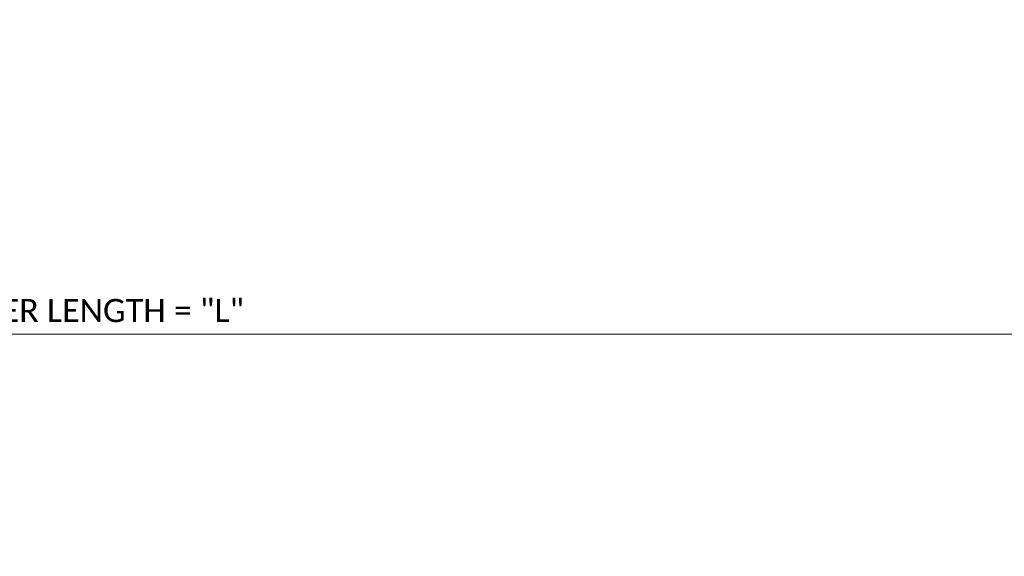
# Model space of a CAD drawing. Extents: x -241 to 956, y -254 to 252.
# Tile 9 of 14: x 111 to 175, y 148 to 183. Entities that reach past the tile are written whole.
import ezdxf
from ezdxf.enums import TextEntityAlignment as Align

# ---------------------------------------------------------------- set-up
doc = ezdxf.new("R2010")
doc.units = 0
doc.header["$MEASUREMENT"] = 0
doc.layers.add('B_ANNO_DIM', color=7, linetype='Continuous', lineweight=18)
doc.layers.add('B_ANNO_TEXT', color=7, linetype='Continuous', lineweight=18)
doc.styles.add('Annotative', font='calibri.ttf', dxfattribs={"height": 0.0625})
doc.dimstyles.new('Annotative', dxfattribs={"dimscale": 0, "dimtxt": 0.0625, "dimasz": 0.0625, "dimexe": 0.03125, "dimexo": 0.03125, "dimgap": 0.03125, "dimtad": 1, "dimdec": 3, "dimzin": 3, "dimdsep": 46, "dimlunit": 4, "dimtxsty": 'Annotative', "dimblk": 'OPEN30', "dimcen": 0.03125, "dimclrd": 256, "dimclre": 256, "dimclrt": 256, "dimaunit": 1, "dimadec": 0, "dimazin": 0, "dimtfac": 0.75, "dimtdec": 3, "dimtofl": 0, "dimtmove": 0, "dimatfit": 3, "dimldrblk": 'OPEN30', "dimfxl": 1, "dimtfill": 1, "dimfrac": 1, "dimtolj": 1, "dimtzin": 0, "dimlwd": -1, "dimlwe": -1, "dimarcsym": 0})

# ---------------------------------------------------------------- blocks, each defined once
blk = doc.blocks.new('_Open30')
at = {"color": 0, "linetype": 'ByBlock', "lineweight": -2}
for p, q in [((-1, 0.268), (0, 0)), ((0, 0), (-1, -0.268)), ((0, 0), (-1, 0))]:
    blk.add_line(p, q, dxfattribs=at)
blk = doc.blocks.new('*D149')
at = {"layer": 'B_ANNO_DIM', "transparency": 16777216}
for p, q in [((19.337, 175.984), (19.337, 162.12)), ((210.826, 175.988), (210.827, 162.123)), ((20.837, 162.87), (209.327, 162.873))]:
    blk.add_line(p, q, dxfattribs=at)
at = {"layer": 'Defpoints', "color": 0, "transparency": 16777216}
for p in [(19.337, 176.734), (210.826, 176.738), (210.827, 162.873)]:
    blk.add_point(p, dxfattribs=at)
at = {"layer": 'B_ANNO_DIM', "transparency": 16777216, "xscale": 1.5, "yscale": 1.5, "zscale": 1.5}
for p, rotation in [((19.337, 162.87), 180.0011220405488), ((210.827, 162.873), 0.001122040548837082)]:
    blk.add_blockref('_Open30', p, dxfattribs=dict(at, rotation=rotation))
at = {"layer": 'B_ANNO_DIM', "transparency": 16777216, "insert": (115.082, 164.389), "char_height": 1.5, "attachment_point": 5, "rotation": 0.00112, "style": 'Annotative', "bg_fill": 3, "box_fill_scale": 1.25, "bg_fill_color": 256, "bg_fill_true_color": 13158600, "bg_fill_transparency": 0}
blk.add_mtext('\\A1;GIRDER LENGTH = "L"', dxfattribs=at)
blk = doc.blocks.new('INS_G70_BASE')
at = {"layer": 'B_ANNO_TEXT', "style": 'Annotative'}
for tag, p in [('SPA', (116.3273, 245.8699)), ('T#S', (186.4808, 119.9078)), ('TP', (194.5772, 119.8974))]:
    blk.add_attdef(tag, text='', height=1.5, dxfattribs=at).set_placement(p, align=Align.TOP_CENTER)
for tag, p in [('B#', (163.3635, 149.2357)), ('LAP', (195.9004, 149.231)), ('HAU', (332.9685, 47.7258))]:
    blk.add_attdef(tag, p, '', height=1.5, dxfattribs=at)
blk.add_attdef('DECK', text='', height=1.5, rotation=90, dxfattribs=at).set_placement((293.3389, 111.2828), align=Align.TOP_CENTER)
at = {"layer": 'B_ANNO_DIM'}
dim = blk.add_aligned_dim(p1=(19.3366, 176.7345), p2=(210.8262, 176.7382), distance=-13.8648, text='GIRDER LENGTH = "L"', dimstyle='Annotative', dxfattribs=at)
dim.commit()
dim.dimension.update_dxf_attribs({"geometry": '*D149', "text_midpoint": (115.0817, 164.3889)})

msp = doc.modelspace()

# ---------------------------------------------------------------- block references
msp.add_blockref('INS_G70_BASE', (0, 0))

doc.saveas('drawing.dxf')
